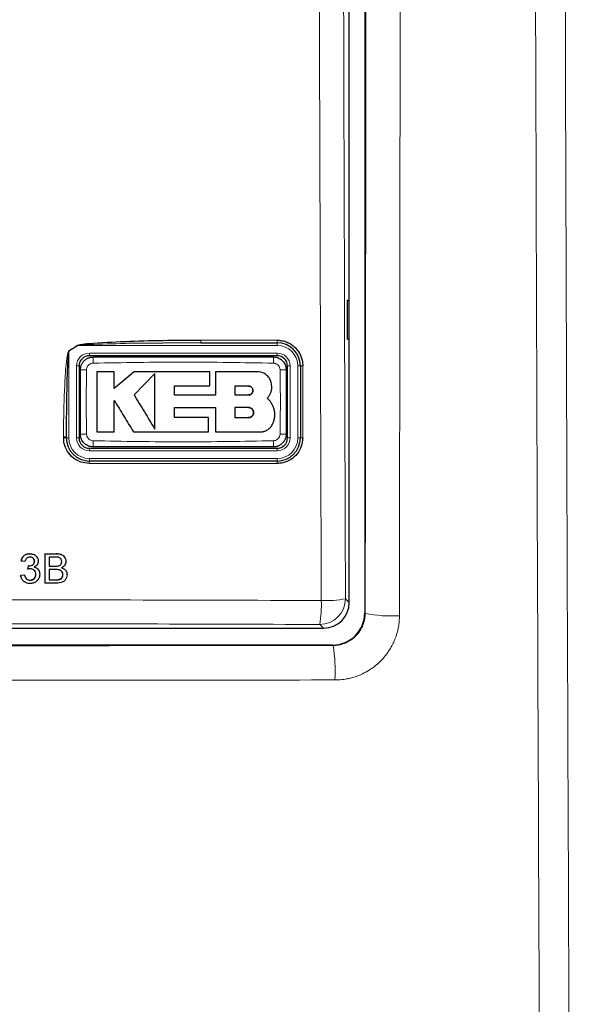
# Paper-space layout 'Blatt3' of a CAD drawing. Header units: millimetres. Extents: x 5 to 418, y 2 to 292.
# Tile 17 of 73: x 117 to 124, y 143 to 155. Entities that reach past the tile are written whole.
import ezdxf

# ---------------------------------------------------------------- set-up
doc = ezdxf.new("R2010")
doc.units = ezdxf.units.MM
doc.layers.add('SLD-0', color=7, linetype='Continuous')
doc.styles.add('SLDTEXTSTYLE0', font='TXT', dxfattribs={"width": 0.605})
doc.dimstyles.new('SLDDIMSTYLE2', dxfattribs={"dimtxt": 3.5, "dimasz": 3.302, "dimexe": 0, "dimexo": 0.0625, "dimgap": 0.875, "dimtad": 1, "dimdec": 1, "dimlfac": 6, "dimrnd": 1e-09, "dimzin": 12, "dimdsep": 46, "dimtxsty": 'SLDTEXTSTYLE0', "dimsah": 1, "dimcen": 0.09, "dimadec": 0, "dimazin": 3, "dimtfac": 1, "dimtofl": 0, "dimtmove": 0, "dimatfit": 3, "dimfxl": 1, "dimfrac": 2, "dimtolj": 1, "dimtzin": 12, "dimarcsym": 0})

# ---------------------------------------------------------------- blocks, each defined once
blk = doc.blocks.new('_D_22')
at = {"layer": 'SLD-0', "color": 7}
for p, q in [((128.84, 248.16), (145.317, 248.16)), ((144.317, 94.273), (144.317, 248.16)), ((115.48, 94.273), (145.317, 94.273))]:
    blk.add_line(p, q, dxfattribs=at)
for centre, start, end in [((141.631, 171.86), 63.4349, 116.5651), ((141.631, 170.572), 243.4349, 296.5651)]:
    blk.add_arc(centre, 6.006, start, end, dxfattribs=at)
for points in [[(144.317, 248.16), (143.809, 244.858), (144.825, 244.858)], [(144.317, 94.273), (144.825, 97.575), (143.809, 97.575)]]:
    blk.add_solid(points, dxfattribs=at)
at = {"layer": 'SLD-0', "color": 7, "insert": (139.805, 165.201), "char_height": 3.5, "attachment_point": 1, "rotation": 90, "style": 'SLDTEXTSTYLE0'}
blk.add_mtext('923,3', dxfattribs=at)

psp = doc.layouts.new('Blatt3')

# ---------------------------------------------------------------- linework, layer by layer
at = {"color": 7, "linetype": 'Continuous', "lineweight": 25}
for p, q in [((121.133, 182.303), (121.133, 147.5832)), ((120.9315, 147.7176), (120.9315, 170.3239)), ((120.9306, 151.6348), (120.9053, 151.6352)), ((120.9053, 151.6352), (120.9053, 151.1343)), ((120.9306, 151.1347), (120.9306, 151.6348)), ((119.0082, 151.0848), (118.0269, 151.0763)), ((119.0082, 151.0848), (119.9982, 151.0848)), ((120.9053, 151.1343), (120.9306, 151.1347)), ((119.9982, 150.9181), (117.5648, 150.9181)), ((117.4315, 150.7848), (117.4315, 149.8514)), ((120.1315, 149.8514), (120.1315, 150.7848)), ((120.2982, 150.7848), (120.2982, 149.8514)), ((117.887, 150.7104), (117.6615, 150.7104)), ((117.887, 150.4918), (117.887, 150.7104)), ((118.1435, 150.7104), (117.887, 150.4918)), ((119.1273, 150.7104), (118.1435, 150.7104)), ((118.4124, 150.686), (118.1435, 150.4094)), ((119.1273, 150.5253), (119.1273, 150.7104)), ((119.1985, 150.7104), (119.1985, 150.4071)), ((119.7407, 150.7104), (119.1985, 150.7104)), ((118.6676, 150.5253), (119.1273, 150.5253)), ((118.6676, 150.4071), (118.6676, 150.5253)), ((119.1985, 150.4071), (118.6676, 150.4071)), ((119.6269, 150.5238), (119.4485, 150.5238)), ((119.4485, 150.5238), (119.4485, 150.4094)), ((119.4485, 150.4094), (119.6269, 150.4094)), ((118.6677, 150.2457), (119.1985, 150.2457)), ((118.6677, 150.115), (118.6677, 150.2457)), ((119.1985, 150.2457), (119.1985, 149.9301)), ((119.4485, 150.2457), (119.4485, 150.115)), ((119.6269, 150.2457), (119.4485, 150.2457)), ((119.1088, 150.115), (118.6677, 150.115)), ((119.1088, 149.9301), (119.1088, 150.115)), ((119.4485, 150.115), (119.6269, 150.115)), ((117.6615, 149.9301), (117.8868, 149.9301)), ((118.135, 149.9301), (119.1088, 149.9301)), ((119.1985, 149.9301), (119.7804, 149.9301)), ((117.2648, 149.8514), (117.2648, 149.8629)), ((117.5648, 149.7181), (119.9982, 149.7181)), ((119.9982, 149.5514), (117.5648, 149.5514)), ((116.6811, 148.2525), (116.6805, 148.2536)), ((116.7302, 148.2476), (116.6811, 148.2525)), ((116.7934, 148.3506), (116.7928, 148.3516)), ((116.8484, 148.2304), (116.8524, 148.2528)), ((116.853, 148.2517), (116.8524, 148.2528)), ((116.8909, 148.2974), (116.8903, 148.2986)), ((116.9898, 147.9681), (116.9907, 148.3506)), ((116.9907, 148.3506), (116.9902, 148.3516)), ((116.9907, 148.3506), (117.1342, 148.3506)), ((117.0447, 148.3064), (117.0444, 148.1887)), ((117.1176, 148.3064), (117.0447, 148.3064)), ((117.2066, 148.2467), (117.206, 148.2478)), ((117.2492, 148.2964), (117.2486, 148.2977)), ((116.7688, 148.1495), (116.7682, 148.1506)), ((116.7688, 148.1495), (116.774, 148.1937)), ((116.774, 148.1937), (116.7734, 148.1947)), ((116.781, 148.1931), (116.7804, 148.1942)), ((116.9098, 148.1334), (116.9092, 148.1346)), ((117.0443, 148.1446), (117.044, 148.0122)), ((117.1287, 148.1446), (117.0443, 148.1446)), ((117.0444, 148.1887), (117.1233, 148.1887)), ((117.1694, 148.1933), (117.1688, 148.1944)), ((117.2646, 148.122), (117.2639, 148.1233)), ((116.6757, 148.0711), (116.6752, 148.0721)), ((116.6757, 148.0711), (116.7249, 148.076)), ((116.6887, 148.0247), (116.6894, 148.0235)), ((116.7249, 148.076), (116.7243, 148.077)), ((116.7965, 148.0073), (116.796, 148.0084)), ((116.8722, 148.0836), (116.8717, 148.0846)), ((117.044, 148.0122), (117.1346, 148.0122)), ((117.1674, 148.0141), (117.1668, 148.0151)), ((117.2209, 148.0784), (117.2203, 148.0795)), ((116.9898, 147.9681), (116.9893, 147.9692)), ((117.1336, 147.9681), (116.9898, 147.9681)), ((101.2644, 147.3848), (120.5986, 147.3848)), ((120.7164, 147.1666), (101.1799, 147.1666))]:
    psp.add_line(p, q, dxfattribs=at)
at = {"color": 7, "linetype": 'Continuous', "lineweight": 18}
for p, q in [((117.413, 151.0514), (117.2982, 150.9777)), ((117.4117, 151.0534), (117.413, 151.0514)), ((119.9982, 151.0514), (117.413, 151.0514)), ((119.0066, 151.1201), (119.9963, 151.1201)), ((119.9982, 151.0514), (119.9982, 151.0848)), ((117.2982, 150.9777), (117.2969, 150.9798)), ((117.2982, 150.9777), (117.2982, 149.8514)), ((117.5648, 150.9514), (119.9982, 150.9514)), ((117.5648, 150.9514), (117.5648, 150.9181)), ((119.9982, 150.9514), (119.9982, 150.9181)), ((117.3982, 149.8514), (117.3982, 150.7848)), ((117.3982, 150.7848), (117.4315, 150.7848)), ((120.1315, 150.7848), (120.1648, 150.7848)), ((120.1648, 150.7848), (120.1648, 149.8514)), ((120.2648, 150.7848), (120.2982, 150.7848)), ((120.2648, 149.8514), (120.2648, 150.7848)), ((117.2302, 149.8535), (117.2302, 149.865)), ((117.2982, 149.8514), (117.2648, 149.8514)), ((117.3982, 149.8514), (117.4315, 149.8514)), ((120.1315, 149.8514), (120.1648, 149.8514)), ((120.2648, 149.8514), (120.2982, 149.8514)), ((117.5648, 149.7181), (117.5648, 149.6848)), ((119.9982, 149.6848), (117.5648, 149.6848)), ((119.9982, 149.7181), (119.9982, 149.6848)), ((119.9963, 149.5202), (117.5635, 149.5202)), ((117.5648, 149.5848), (119.9982, 149.5848)), ((117.5648, 149.5848), (117.5648, 149.5514)), ((119.9982, 149.5848), (119.9982, 149.5514)), ((117.1342, 148.3506), (117.1336, 148.3517)), ((117.1233, 148.1887), (117.1228, 148.1898)), ((117.1346, 148.0122), (117.134, 148.0133)), ((120.8829, 147.7662), (120.9315, 147.7176)), ((121.133, 147.5832), (121.1392, 147.577)), ((120.5986, 147.3848), (120.5501, 147.4333)), ((120.7224, 147.1606), (120.7164, 147.1666))]:
    psp.add_line(p, q, dxfattribs=at)
for centre, radius, start, end in [((119.1912, 151.1109), 0.1848, 177.15423, 188.14169), ((120.161, 151.1109), 0.165, 176.81302, 189.1309), ((119.9982, 150.7848), 0.2667, 0, 90), ((117.5648, 150.7848), 0.1667, 90, 180), ((119.9982, 150.7848), 0.1667, 0, 90), ((118.6228, 150.8409), 1.0098, 176.56216, 181.10549), ((118.9407, 150.8409), 1.0093, 358.89403, 3.43939), ((120.3221, 150.6597), 0.1273, 86.60847, 100.82355), ((117.5088, 149.7707), 0.9659, 88.84251, 93.59694), ((120.0542, 149.7707), 0.966, 86.40337, 91.15738), ((117.5088, 150.8651), 0.9656, 266.40183, 271.15784), ((120.0542, 150.865), 0.9655, 268.842, 273.5986), ((117.2391, 149.7245), 0.1408, 79.45271, 93.60081), ((117.2391, 149.7131), 0.1407, 79.44904, 93.60204), ((117.5648, 149.8514), 0.2667, 180, 270), ((117.5648, 149.8514), 0.1667, 180, 270), ((118.6212, 149.7953), 1.0082, 178.89291, 183.443), ((118.9412, 149.7953), 1.0088, 356.55901, 1.10646), ((119.9982, 149.8514), 0.2667, 270, 0), ((119.9982, 149.8514), 0.1667, 270, 0), ((120.3221, 149.73), 0.1237, 86.51262, 101.13723), ((117.7533, 149.5277), 0.19, 172.81916, 182.25153), ((120.1359, 149.5277), 0.1397, 170.21, 183.05606), ((120.549, 147.7673), 0.3339, 270.1836, 359.8164), ((119.0975, 147.6805), 1.4734, 350.34001, 2.46103), ((120.6339, 149.0494), 1.3071, 267.18174, 280.98479), ((121.4717, 149.2018), 1.6585, 258.43519, 273.82818), ((118.7105, 146.826), 2.0396, 356.83308, 9.44176)]:
    psp.add_arc(centre, radius, start, end, dxfattribs=at)
at = {"color": 7, "linetype": 'Continuous', "lineweight": 25}
for centre, radius, start, end in [((119.9982, 150.7848), 0.3, 0, 90), ((117.5648, 150.7848), 0.1333, 90, 180), ((119.9982, 150.7848), 0.1333, 0, 90), ((117.5648, 149.8514), 0.3, 180, 270), ((117.5648, 149.8514), 0.1333, 180, 270), ((119.9982, 149.8514), 0.3, 270, 0), ((119.9982, 149.8514), 0.1333, 270, 0)]:
    psp.add_arc(centre, radius, start, end, dxfattribs=at)
for centre, major_axis, ratio, start_param, end_param in [((120.5977, 147.7185), (0.2363, -0.2363), 0.9972647, 5.4991567, 7.0672139), ((120.7162, 147.5834), (-0.2948, 0.2948), 0.9995737, 2.3563468, 3.9268385)]:
    psp.add_ellipse(centre, major_axis=major_axis, ratio=ratio, start_param=start_param, end_param=end_param, dxfattribs=at)
at = {"color": 7, "linetype": 'Continuous', "lineweight": 18}
for points, knots in [([(120.5696, 147.7438), (120.5688, 147.9655), (120.5649, 149.0741), (120.5494, 153.7316), (120.5312, 160.3837), (120.5217, 166.1525), (120.5181, 168.3671)], [0, 0, 0, 0, 0.0322876, 0.1614382, 0.6780666, 1, 1, 1, 1]), ([(120.8316, 168.3762), (120.8375, 164.9395), (120.8492, 158.0645), (120.8717, 151.1994), (120.8829, 147.7662)], [0, 0, 0, 0, 0.4998997, 1, 1, 1, 1]), ([(121.1392, 147.577), (121.1393, 147.6486), (121.1414, 149.381), (121.1454, 152.7756), (121.1505, 157.8601), (121.1548, 163.0448), (121.157, 166.568), (121.158, 168.3297)], [0, 0, 0, 0, 0.0103671, 0.2507247, 0.4911046, 0.7455391, 1, 1, 1, 1]), ([(121.6016, 168.3164), (121.5992, 164.7905), (121.5946, 157.862), (121.5864, 150.9443), (121.5824, 147.547)], [0, 0, 0, 0, 0.5088958, 1, 1, 1, 1]), ([(123.4389, 133.0419), (123.4298, 134.8243), (123.4037, 139.9237), (123.3686, 148.3543), (123.336, 158.3342), (123.3229, 164.9955), (123.3163, 168.3261)], [0, 0, 0, 0, 0.15190579, 0.43460374, 0.71730167, 1, 1, 1, 1]), ([(123.7012, 168.3394), (123.7078, 165.0115), (123.7209, 158.3555), (123.7536, 148.3836), (123.7887, 139.9598), (123.8148, 134.8644), (123.8239, 133.0834)], [0, 0, 0, 0, 0.2826981, 0.5653962, 0.8480943, 1, 1, 1, 1]), ([(117.2969, 150.9798), (117.3156, 150.9917), (117.354, 151.0161), (117.3921, 151.0408), (117.4117, 151.0534)], [0, 0, 0, 0, 0.4887733, 1, 1, 1, 1]), ([(118.0269, 151.0763), (117.8721, 151.0721), (117.6786, 151.0669), (117.4734, 151.0609), (117.4241, 151.0532), (117.413, 151.0514)], [0, 0, 0, 0, 0.7565323, 0.9451316, 1, 1, 1, 1]), ([(117.2302, 149.865), (117.2303, 149.9094), (117.2309, 150.1312), (117.2373, 150.4139), (117.2527, 150.6888), (117.2626, 150.8086), (117.2711, 150.8809), (117.2778, 150.9242), (117.2843, 150.9529), (117.2891, 150.97), (117.2949, 150.9784), (117.2965, 150.9795), (117.2969, 150.9798)], [0, 0, 0, 0, 0.1187958, 0.5940496, 0.7569485, 0.8560529, 0.9159262, 0.9518655, 0.9733043, 0.994839, 0.9987729, 1, 1, 1, 1]), ([(117.6132, 150.8214), (117.6038, 150.8203), (117.5849, 150.8181), (117.5597, 150.8033), (117.5405, 150.7819), (117.5301, 150.7583), (117.5288, 150.7427), (117.5283, 150.7365)], [0, 0, 0, 0, 0.21339586, 0.4285917, 0.64431876, 0.85926801, 1, 1, 1, 1]), ([(119.9498, 150.8214), (119.5604, 150.8281), (118.7816, 150.8416), (118.0027, 150.8281), (117.6132, 150.8214)], [0, 0, 0, 0, 0.4998954, 1, 1, 1, 1]), ([(120.0347, 150.7365), (120.0336, 150.7459), (120.0314, 150.7648), (120.0166, 150.79), (119.9952, 150.8091), (119.9716, 150.8196), (119.956, 150.8209), (119.9498, 150.8214)], [0, 0, 0, 0, 0.2138446, 0.4291993, 0.6449134, 0.8596426, 1, 1, 1, 1]), ([(120.3296, 150.7868), (120.3296, 150.7646), (120.3296, 150.6537), (120.3296, 150.3426), (120.3296, 150.0537), (120.3296, 149.8535)], [0, 0, 0, 0, 0.0712947, 0.3564733, 1, 1, 1, 1]), ([(117.5283, 150.7365), (117.5273, 150.6821), (117.5254, 150.5734), (117.5239, 150.4221), (117.5237, 150.2826), (117.5244, 150.155), (117.526, 150.0273), (117.5275, 149.9423), (117.5283, 149.8997)], [0, 0, 0, 0, 0.1949232, 0.3898627, 0.5423667, 0.6948853, 0.8474387, 1, 1, 1, 1]), ([(120.0347, 149.8997), (120.0357, 149.9541), (120.0376, 150.0628), (120.0391, 150.2141), (120.0393, 150.3535), (120.0386, 150.4812), (120.037, 150.6088), (120.0355, 150.6939), (120.0347, 150.7365)], [0, 0, 0, 0, 0.194924, 0.3898644, 0.542368, 0.6948862, 0.8474392, 1, 1, 1, 1]), ([(117.5283, 149.8997), (117.5294, 149.8903), (117.5316, 149.8713), (117.5464, 149.8462), (117.5678, 149.827), (117.5914, 149.8166), (117.607, 149.8153), (117.6132, 149.8148)], [0, 0, 0, 0, 0.2138472, 0.4292026, 0.6449166, 0.8596444, 1, 1, 1, 1]), ([(119.9498, 149.8148), (119.9592, 149.8159), (119.9781, 149.8181), (120.0033, 149.8328), (120.0224, 149.8542), (120.0329, 149.8779), (120.0342, 149.8935), (120.0347, 149.8997)], [0, 0, 0, 0, 0.21339466, 0.4285895, 0.64431547, 0.85926539, 1, 1, 1, 1]), ([(117.6132, 149.8148), (118.0025, 149.8081), (118.7814, 149.7946), (119.5603, 149.8081), (119.9498, 149.8148)], [0, 0, 0, 0, 0.4998954, 1, 1, 1, 1]), ([(101.2934, 147.7438), (101.5152, 147.7445), (102.6245, 147.7478), (104.6225, 147.7527), (107.2884, 147.7569), (109.9562, 147.7589), (112.6254, 147.7586), (115.2849, 147.756), (117.9335, 147.7513), (119.6908, 147.7463), (120.5696, 147.7438)], [0, 0, 0, 0, 0.0345653, 0.1728308, 0.3110963, 0.4493987, 0.587812, 0.7262622, 0.8631132, 1, 1, 1, 1]), ([(121.1392, 147.577), (121.1389, 147.5656), (121.1383, 147.5426), (121.1337, 147.508), (121.1264, 147.4734), (121.1161, 147.4397), (121.103, 147.4071), (121.0874, 147.3759), (121.069, 147.3457), (121.0482, 147.3173), (121.0251, 147.2908), (121.0001, 147.2665), (120.9728, 147.2441), (120.9342, 147.2175), (120.8925, 147.196), (120.8486, 147.1799), (120.811, 147.1696), (120.7688, 147.1622), (120.7379, 147.1611), (120.7224, 147.1606)], [0, 0, 0, 0, 0.052843, 0.1060512, 0.1604154, 0.2151814, 0.2680969, 0.321386, 0.3752556, 0.4299218, 0.4827018, 0.5358563, 0.5895916, 0.6441228, 0.7499218, 0.8036324, 0.8581334, 0.9286227, 1, 1, 1, 1]), ([(120.7469, 146.7133), (120.7623, 146.7136), (120.8087, 146.7144), (120.8704, 146.7216), (120.9373, 146.7348), (121.0114, 146.7547), (121.099, 146.7888), (121.1864, 146.8366), (121.2634, 146.8903), (121.3342, 146.952), (121.3903, 147.0142), (121.4377, 147.0773), (121.4751, 147.1367), (121.5095, 147.205), (121.5331, 147.2638), (121.5541, 147.3292), (121.5699, 147.3974), (121.5805, 147.4746), (121.5818, 147.5233), (121.5824, 147.547)], [0, 0, 0, 0, 0.0352981, 0.1062488, 0.1419315, 0.191551, 0.2817697, 0.3562605, 0.4191865, 0.4961735, 0.5707022, 0.6103214, 0.6768902, 0.7308867, 0.7853991, 0.8217055, 0.8882187, 0.9455139, 1, 1, 1, 1]), ([(120.5501, 147.4333), (119.7504, 147.4356), (117.3506, 147.4425), (113.3443, 147.4484), (109.3352, 147.4484), (105.3233, 147.444), (102.9174, 147.4376), (101.3129, 147.4333)], [0, 0, 0, 0, 0.1248227, 0.3745868, 0.6245602, 0.7496193, 1, 1, 1, 1]), ([(101.1739, 147.1606), (102.8012, 147.1591), (106.0571, 147.1563), (110.9467, 147.1552), (115.8378, 147.1563), (119.0937, 147.1591), (120.7224, 147.1606)], [0, 0, 0, 0, 0.2498913, 0.5, 0.7498913, 1, 1, 1, 1]), ([(120.7469, 146.7133), (119.1156, 146.7119), (115.8514, 146.7089), (111.0224, 146.7079), (106.1192, 146.7089), (102.855, 146.7118), (101.1494, 146.7133)], [0, 0, 0, 0, 0.2498914, 0.5000001, 0.7387425, 1, 1, 1, 1])]:
    psp.add_open_spline(points, degree=3, knots=knots, dxfattribs=at)
at = {"color": 7, "linetype": 'Continuous', "lineweight": 25}
for points, knots in [([(117.4117, 151.0534), (117.4227, 151.0569), (117.471, 151.0721), (117.6779, 151.0845), (118.1962, 151.1168), (118.6791, 151.1188), (119.0066, 151.1201)], [0, 0, 0, 0, 0.0217458, 0.0946594, 0.3858775, 1, 1, 1, 1]), ([(119.9963, 151.1201), (120.0148, 151.1192), (120.0524, 151.1174), (120.1068, 151.1028), (120.1586, 151.0798), (120.2053, 151.0485), (120.2465, 151.0094), (120.2802, 150.9643), (120.3062, 150.9137), (120.3211, 150.8661), (120.3284, 150.8233), (120.3292, 150.799), (120.3296, 150.7868)], [0, 0, 0, 0, 0.10592184, 0.21492334, 0.32084589, 0.42982817, 0.53597776, 0.64519825, 0.75147151, 0.86083258, 0.93000102, 1, 1, 1, 1]), ([(117.2982, 150.9777), (117.298, 150.9775), (117.2971, 150.9762), (117.2954, 150.971), (117.2936, 150.9623), (117.2913, 150.9469), (117.2887, 150.922), (117.2852, 150.8788), (117.281, 150.8064), (117.2761, 150.6866), (117.2708, 150.5003), (117.2669, 150.2621), (117.265, 150.0404), (117.2649, 149.9073), (117.2648, 149.8629)], [0, 0, 0, 0, 0.0008969, 0.0042174, 0.0144757, 0.0248219, 0.0459517, 0.081671, 0.1414493, 0.2406486, 0.4039379, 0.6423501, 0.8807866, 1, 1, 1, 1]), ([(117.4482, 150.7348), (117.4482, 150.7378), (117.4484, 150.747), (117.4498, 150.7593), (117.4521, 150.7711), (117.4548, 150.7819), (117.4591, 150.7948), (117.4655, 150.8094), (117.4721, 150.821), (117.4794, 150.8322), (117.4876, 150.8429), (117.4986, 150.8546), (117.5112, 150.8657), (117.5257, 150.876), (117.5421, 150.8851), (117.5572, 150.8914), (117.5739, 150.8966), (117.5923, 150.9005), (117.6073, 150.9011), (117.6148, 150.9014)], [0, 0, 0, 0, 0.0351356, 0.10570328, 0.14116448, 0.1723661, 0.23442421, 0.29553029, 0.35591236, 0.38697034, 0.44884704, 0.51001457, 0.5706565, 0.64146842, 0.71302645, 0.78534775, 0.82801303, 0.9137314, 1, 1, 1, 1]), ([(117.6148, 150.9014), (118.0038, 150.9014), (118.7816, 150.9014), (119.5594, 150.9014), (119.9482, 150.9014)], [0, 0, 0, 0, 0.5001048, 1, 1, 1, 1]), ([(119.9482, 150.9014), (119.9605, 150.9006), (119.9914, 150.8986), (120.0383, 150.8786), (120.0806, 150.8409), (120.1093, 150.7909), (120.113, 150.7535), (120.1148, 150.7348)], [0, 0, 0, 0, 0.14142387, 0.35606939, 0.57072032, 0.78536777, 1, 1, 1, 1]), ([(117.4482, 149.9014), (117.4482, 149.9861), (117.4482, 150.1556), (117.4482, 150.3792), (117.4482, 150.5723), (117.4482, 150.6806), (117.4482, 150.7348)], [0, 0, 0, 0, 0.3050151, 0.6100761, 0.8050333, 1, 1, 1, 1]), ([(117.6615, 150.7104), (117.6615, 150.6592), (117.6615, 150.5566), (117.6615, 150.3753), (117.6615, 150.1663), (117.6615, 150.0088), (117.6615, 149.9301)], [0, 0, 0, 0, 0.1971978, 0.3944445, 0.6970699, 1, 1, 1, 1]), ([(118.4124, 149.9675), (118.4124, 149.9929), (118.4124, 150.0436), (118.4124, 150.12), (118.4124, 150.1969), (118.4124, 150.2826), (118.4124, 150.3771), (118.4124, 150.4802), (118.4124, 150.5833), (118.4124, 150.6518), (118.4124, 150.686)], [0, 0, 0, 0, 0.1065261, 0.2131089, 0.319997, 0.427068, 0.569252, 0.7119716, 0.8558805, 1, 1, 1, 1]), ([(119.9279, 150.5232), (119.9259, 150.5442), (119.9218, 150.5863), (119.8895, 150.6424), (119.8421, 150.6847), (119.7894, 150.7072), (119.7546, 150.7095), (119.7407, 150.7104)], [0, 0, 0, 0, 0.2145095, 0.4290165, 0.6435823, 0.8581821, 1, 1, 1, 1]), ([(120.1148, 150.7348), (120.1148, 150.6924), (120.1148, 150.6077), (120.1148, 150.4806), (120.1148, 150.3535), (120.1148, 150.2146), (120.1148, 150.0639), (120.1148, 149.9556), (120.1148, 149.9014)], [0, 0, 0, 0, 0.15250502, 0.30501519, 0.45754245, 0.61007716, 0.80503387, 1, 1, 1, 1]), ([(118.1435, 150.4094), (118.1658, 150.3728), (118.2104, 150.2995), (118.2776, 150.189), (118.3451, 150.0781), (118.3899, 150.0044), (118.4124, 149.9675)], [0, 0, 0, 0, 0.2483719, 0.4973433, 0.7483519, 1, 1, 1, 1]), ([(119.6269, 150.4094), (119.6334, 150.4101), (119.6463, 150.4113), (119.6635, 150.4213), (119.6765, 150.4359), (119.6839, 150.4541), (119.6848, 150.4737), (119.6792, 150.4924), (119.6677, 150.5083), (119.6517, 150.5193), (119.6372, 150.5235), (119.6289, 150.5238), (119.6269, 150.5238)], [0, 0, 0, 0, 0.107912, 0.2158215, 0.3237606, 0.431549, 0.5390752, 0.6463231, 0.7533518, 0.8602722, 0.9672328, 1, 1, 1, 1]), ([(119.6269, 150.5238), (119.6334, 150.5232), (119.6462, 150.5219), (119.6633, 150.5121), (119.6763, 150.4976), (119.6838, 150.4795), (119.6849, 150.46), (119.6794, 150.4413), (119.6681, 150.4253), (119.6521, 150.4141), (119.6375, 150.4098), (119.629, 150.4095), (119.6269, 150.4094)], [0, 0, 0, 0, 0.1072013, 0.2144115, 0.3214264, 0.4283404, 0.5353131, 0.6424692, 0.7498884, 0.8575849, 0.9654849, 1, 1, 1, 1]), ([(119.8696, 150.3678), (119.8715, 150.3698), (119.8774, 150.3757), (119.8864, 150.3863), (119.8961, 150.4), (119.9034, 150.4121), (119.9103, 150.4257), (119.9166, 150.4405), (119.9224, 150.4591), (119.9256, 150.4744), (119.9276, 150.4895), (119.9288, 150.5048), (119.9282, 150.517), (119.9279, 150.5232)], [0, 0, 0, 0, 0.0484492, 0.14575854, 0.2438458, 0.34272258, 0.39239807, 0.51144472, 0.6252003, 0.73246957, 0.78479082, 0.89216033, 1, 1, 1, 1]), ([(117.8868, 150.3379), (117.9075, 150.304), (117.9487, 150.2362), (118.0108, 150.1342), (118.0729, 150.0321), (118.1143, 149.9641), (118.135, 149.9301)], [0, 0, 0, 0, 0.2491661, 0.4986248, 0.7491293, 1, 1, 1, 1]), ([(117.8868, 149.9301), (117.8868, 149.9639), (117.8868, 150.0317), (117.8868, 150.1336), (117.8868, 150.2357), (117.8868, 150.3038), (117.8868, 150.3379)], [0, 0, 0, 0, 0.2497001, 0.4994734, 0.7496285, 1, 1, 1, 1]), ([(119.9279, 150.2956), (119.9201, 150.3087), (119.9083, 150.3287), (119.8875, 150.352), (119.8756, 150.3625), (119.8696, 150.3678)], [0, 0, 0, 0, 0.4897366, 0.7435571, 1, 1, 1, 1]), ([(119.941, 150.0379), (119.944, 150.0447), (119.9502, 150.0585), (119.9573, 150.0802), (119.9627, 150.1026), (119.9657, 150.123), (119.9675, 150.1453), (119.9674, 150.1682), (119.9649, 150.1934), (119.9606, 150.216), (119.9529, 150.244), (119.9422, 150.2707), (119.9315, 150.2893), (119.9279, 150.2956)], [0, 0, 0, 0, 0.0838718, 0.1685272, 0.2542102, 0.3407076, 0.3983499, 0.5039491, 0.5949121, 0.6814146, 0.7602285, 0.9194483, 1, 1, 1, 1]), ([(119.6269, 150.115), (119.6306, 150.1151), (119.636, 150.1154), (119.6432, 150.117), (119.6485, 150.1186), (119.6536, 150.1206), (119.6585, 150.123), (119.6633, 150.1259), (119.6677, 150.1292), (119.6719, 150.1328), (119.6757, 150.1367), (119.6792, 150.141), (119.6824, 150.1455), (119.6851, 150.1503), (119.6874, 150.1553), (119.6893, 150.1605), (119.6907, 150.1658), (119.6921, 150.173), (119.6925, 150.1803), (119.692, 150.1877), (119.6911, 150.1931), (119.6898, 150.1984), (119.6881, 150.2037), (119.6852, 150.2104), (119.6814, 150.2167), (119.6769, 150.2226), (119.6719, 150.228), (119.6663, 150.2327), (119.6601, 150.2367), (119.6536, 150.2402), (119.6467, 150.2428), (119.6395, 150.2445), (119.6335, 150.2455), (119.6293, 150.2456), (119.6269, 150.2457)], [0, 0, 0, 0, 0.0528239, 0.0799255, 0.1072264, 0.1336659, 0.1602908, 0.1872031, 0.2145093, 0.2409026, 0.2674808, 0.2943454, 0.3216025, 0.3479948, 0.374572, 0.4013622, 0.4285914, 0.4549705, 0.5083346, 0.5355728, 0.5619906, 0.5885926, 0.6154794, 0.6427564, 0.6958476, 0.7227939, 0.7501309, 0.8033533, 0.8303664, 0.8577717, 0.9109065, 0.9381682, 0.9656301, 1, 1, 1, 1]), ([(119.6269, 150.2457), (119.6306, 150.2455), (119.6361, 150.2452), (119.6433, 150.2437), (119.6482, 150.2422), (119.6538, 150.24), (119.6604, 150.2367), (119.6683, 150.2312), (119.6747, 150.2252), (119.6794, 150.2195), (119.6825, 150.2149), (119.6852, 150.21), (119.6875, 150.205), (119.6894, 150.1998), (119.6913, 150.1927), (119.6923, 150.1854), (119.6923, 150.178), (119.6919, 150.1725), (119.691, 150.167), (119.6897, 150.1617), (119.6879, 150.1565), (119.6856, 150.1514), (119.683, 150.1466), (119.68, 150.142), (119.6766, 150.1377), (119.6728, 150.1336), (119.6673, 150.1287), (119.6613, 150.1245), (119.6548, 150.1211), (119.6497, 150.119), (119.6445, 150.1173), (119.6392, 150.1161), (119.6333, 150.1152), (119.6292, 150.115), (119.6269, 150.115)], [0, 0, 0, 0, 0.0531597, 0.0804354, 0.1079116, 0.1278359, 0.1680596, 0.215826, 0.2689821, 0.2962577, 0.3237348, 0.3502969, 0.3770454, 0.404083, 0.4315169, 0.4846531, 0.5116258, 0.5389938, 0.5654291, 0.5920499, 0.6189581, 0.64626, 0.6726489, 0.6992226, 0.7260826, 0.7533349, 0.7797032, 0.8330467, 0.8602756, 0.8866563, 0.9132211, 0.9400706, 0.9673099, 1, 1, 1, 1]), ([(119.7804, 149.9301), (119.7828, 149.9301), (119.7901, 149.9302), (119.8021, 149.9312), (119.8166, 149.9337), (119.8284, 149.9367), (119.843, 149.9415), (119.8598, 149.9487), (119.8765, 149.9588), (119.8905, 149.9692), (119.902, 149.9794), (119.9135, 149.9918), (119.9217, 150.0027), (119.9288, 150.0134), (119.935, 150.0243), (119.939, 150.0333), (119.941, 150.0379)], [0, 0, 0, 0, 0.0352081, 0.1059239, 0.1772064, 0.2490637, 0.2851648, 0.4019158, 0.51486, 0.5702083, 0.6567292, 0.7394025, 0.8173592, 0.8553822, 0.9275567, 1, 1, 1, 1]), ([(117.6148, 149.7348), (117.6025, 149.7356), (117.5715, 149.7376), (117.5247, 149.7576), (117.4824, 149.7953), (117.4537, 149.8452), (117.45, 149.8827), (117.4482, 149.9014)], [0, 0, 0, 0, 0.141424, 0.3560694, 0.5707203, 0.7853678, 1, 1, 1, 1]), ([(120.1148, 149.9014), (120.1148, 149.8984), (120.1146, 149.8891), (120.1132, 149.8769), (120.1109, 149.8651), (120.1082, 149.8542), (120.1039, 149.8414), (120.0974, 149.8267), (120.0909, 149.8151), (120.0836, 149.804), (120.0753, 149.7933), (120.0644, 149.7816), (120.0517, 149.7705), (120.0373, 149.7602), (120.0209, 149.7511), (120.0058, 149.7448), (119.9891, 149.7396), (119.9707, 149.7356), (119.9557, 149.735), (119.9482, 149.7348)], [0, 0, 0, 0, 0.0351357, 0.1057036, 0.1411649, 0.1723665, 0.2344246, 0.2955306, 0.3559127, 0.3869706, 0.4488473, 0.5100148, 0.5706567, 0.6414686, 0.7130266, 0.7853479, 0.8280131, 0.9137314, 1, 1, 1, 1]), ([(117.5635, 149.5202), (117.526, 149.5239), (117.451, 149.5313), (117.3511, 149.5888), (117.2757, 149.6734), (117.2359, 149.7672), (117.2318, 149.8291), (117.2302, 149.8535)], [0, 0, 0, 0, 0.2145899, 0.429169, 0.6441593, 0.8595151, 1, 1, 1, 1]), ([(120.3296, 149.8535), (120.3259, 149.8161), (120.3186, 149.7413), (120.2613, 149.6415), (120.177, 149.5662), (120.0832, 149.526), (120.0212, 149.5219), (119.9963, 149.5202)], [0, 0, 0, 0, 0.2145203, 0.4290546, 0.6431246, 0.8569356, 1, 1, 1, 1]), ([(119.9482, 149.7348), (119.5592, 149.7348), (118.7814, 149.7348), (118.0036, 149.7348), (117.6148, 149.7348)], [0, 0, 0, 0, 0.5001049, 1, 1, 1, 1]), ([(116.6805, 148.2536), (116.6843, 148.2685), (116.6919, 148.2982), (116.7209, 148.3313), (116.7567, 148.3492), (116.7807, 148.3509), (116.7928, 148.3517)], [0, 0, 0, 0, 0.2802532, 0.5595228, 0.7795924, 1, 1, 1, 1]), ([(116.6811, 148.2525), (116.6849, 148.2674), (116.6925, 148.2971), (116.7215, 148.3302), (116.7573, 148.3481), (116.7813, 148.3497), (116.7934, 148.3506)], [0, 0, 0, 0, 0.2802532, 0.5595228, 0.7795924, 1, 1, 1, 1]), ([(116.7948, 148.3064), (116.7857, 148.3056), (116.7677, 148.304), (116.7464, 148.2886), (116.7347, 148.2683), (116.7317, 148.2545), (116.7302, 148.2476)], [0, 0, 0, 0, 0.2800014, 0.5591308, 0.7793201, 1, 1, 1, 1]), ([(116.781, 148.1931), (116.7907, 148.194), (116.8101, 148.1957), (116.8352, 148.2079), (116.8512, 148.2286), (116.8524, 148.244), (116.853, 148.2517)], [0, 0, 0, 0, 0.2806803, 0.5609514, 0.7800568, 1, 1, 1, 1]), ([(116.7928, 148.3517), (116.8078, 148.3501), (116.8379, 148.3469), (116.8735, 148.3261), (116.885, 148.3054), (116.8891, 148.2979)], [0, 0, 0, 0, 0.3910109, 0.7813057, 1, 1, 1, 1]), ([(116.7934, 148.3506), (116.8086, 148.349), (116.8389, 148.346), (116.8758, 148.3224), (116.898, 148.2891), (116.9007, 148.2653), (116.9021, 148.2533)], [0, 0, 0, 0, 0.2801842, 0.5598553, 0.7799999, 1, 1, 1, 1]), ([(116.853, 148.2517), (116.852, 148.2601), (116.8502, 148.2769), (116.834, 148.2952), (116.8146, 148.3051), (116.8014, 148.306), (116.7948, 148.3064)], [0, 0, 0, 0, 0.27946, 0.5589523, 0.7792553, 1, 1, 1, 1]), ([(116.8524, 148.2528), (116.8523, 148.2618), (116.8522, 148.2712), (116.8465, 148.2779), (116.8461, 148.2784)], [0, 0, 0, 0, 0.9394832, 1, 1, 1, 1]), ([(116.9021, 148.2533), (116.9012, 148.2442), (116.8994, 148.226), (116.8827, 148.1967), (116.8622, 148.1848), (116.8497, 148.1775)], [0, 0, 0, 0, 0.2804963, 0.5610033, 1, 1, 1, 1]), ([(117.2066, 148.2467), (117.2055, 148.2571), (117.2038, 148.2727), (117.1921, 148.2902), (117.1662, 148.3083), (117.1392, 148.3073), (117.1176, 148.3064)], [0, 0, 0, 0, 0.2495123, 0.3750187, 0.5002443, 1, 1, 1, 1]), ([(117.1336, 148.3517), (117.1504, 148.3511), (117.184, 148.3498), (117.2278, 148.3307), (117.242, 148.3065), (117.2476, 148.297)], [0, 0, 0, 0, 0.37937305, 0.75576914, 1, 1, 1, 1]), ([(117.1342, 148.3506), (117.1512, 148.35), (117.185, 148.3489), (117.2292, 148.3279), (117.2554, 148.2912), (117.2589, 148.2647), (117.2606, 148.2514)], [0, 0, 0, 0, 0.2811161, 0.5600262, 0.7801115, 1, 1, 1, 1]), ([(117.1688, 148.1944), (117.1749, 148.1968), (117.1871, 148.2018), (117.2031, 148.2204), (117.2049, 148.2374), (117.206, 148.2478)], [0, 0, 0, 0, 0.28086946, 0.56106259, 1, 1, 1, 1]), ([(117.1694, 148.1933), (117.1755, 148.1957), (117.1877, 148.2007), (117.2037, 148.2192), (117.2055, 148.2363), (117.2066, 148.2467)], [0, 0, 0, 0, 0.2808695, 0.5610626, 1, 1, 1, 1]), ([(117.2606, 148.2514), (117.2595, 148.2415), (117.2573, 148.2218), (117.2387, 148.1902), (117.2165, 148.1771), (117.203, 148.1691)], [0, 0, 0, 0, 0.280336, 0.5608003, 1, 1, 1, 1]), ([(116.8006, 148.1547), (116.7945, 148.1543), (116.7838, 148.1535), (116.7734, 148.1507), (116.7688, 148.1495)], [0, 0, 0, 0, 0.5597721, 1, 1, 1, 1]), ([(116.7734, 148.1948), (116.7747, 148.1946), (116.777, 148.1944), (116.7794, 148.1943), (116.7804, 148.1942)], [0, 0, 0, 0, 0.5600031, 1, 1, 1, 1]), ([(116.774, 148.1937), (116.7753, 148.1935), (116.7776, 148.1933), (116.78, 148.1932), (116.781, 148.1931)], [0, 0, 0, 0, 0.5600031, 1, 1, 1, 1]), ([(116.8722, 148.0836), (116.8712, 148.0942), (116.869, 148.1154), (116.8498, 148.1393), (116.8256, 148.1529), (116.8089, 148.1541), (116.8006, 148.1547)], [0, 0, 0, 0, 0.27974674, 0.55917089, 0.77944362, 1, 1, 1, 1]), ([(116.8491, 148.1786), (116.8604, 148.1747), (116.8831, 148.167), (116.9032, 148.1484), (116.9081, 148.1358), (116.9086, 148.1345)], [0, 0, 0, 0, 0.4711431, 0.9415637, 1, 1, 1, 1]), ([(116.8497, 148.1775), (116.8612, 148.1737), (116.8843, 148.1661), (116.9078, 148.1406), (116.9198, 148.1116), (116.9208, 148.0927), (116.9213, 148.0832)], [0, 0, 0, 0, 0.27980724, 0.55918542, 0.77940815, 1, 1, 1, 1]), ([(117.1227, 148.1899), (117.1314, 148.1899), (117.1469, 148.1899), (117.1621, 148.193), (117.1688, 148.1944)], [0, 0, 0, 0, 0.560393, 1, 1, 1, 1]), ([(117.1233, 148.1887), (117.132, 148.1888), (117.1475, 148.1888), (117.1627, 148.1919), (117.1694, 148.1933)], [0, 0, 0, 0, 0.560393, 1, 1, 1, 1]), ([(117.2209, 148.0784), (117.2198, 148.0893), (117.218, 148.1058), (117.2056, 148.1239), (117.1796, 148.1443), (117.1513, 148.1445), (117.1287, 148.1446)], [0, 0, 0, 0, 0.2498018, 0.3755461, 0.5011539, 1, 1, 1, 1]), ([(117.2024, 148.1702), (117.2133, 148.1661), (117.2352, 148.1579), (117.256, 148.1392), (117.2618, 148.1257), (117.263, 148.1229)], [0, 0, 0, 0, 0.4430464, 0.8849027, 1, 1, 1, 1]), ([(117.203, 148.1691), (117.2141, 148.1651), (117.2363, 148.157), (117.2598, 148.133), (117.2731, 148.1054), (117.2743, 148.0869), (117.2749, 148.0777)], [0, 0, 0, 0, 0.2802111, 0.5596695, 0.7797087, 1, 1, 1, 1]), ([(117.2203, 148.0795), (117.2199, 148.0908), (117.2194, 148.1026), (117.2129, 148.1119), (117.2126, 148.1123)], [0, 0, 0, 0, 0.9548008, 1, 1, 1, 1]), ([(116.6898, 148.0255), (116.6878, 148.0284), (116.6785, 148.042), (116.6766, 148.0589), (116.6751, 148.0722)], [0, 0, 0, 0, 0.2122174, 1, 1, 1, 1]), ([(116.7947, 147.9632), (116.778, 147.9647), (116.7446, 147.9677), (116.7059, 147.9961), (116.6822, 148.0323), (116.6779, 148.0581), (116.6757, 148.0711)], [0, 0, 0, 0, 0.2799105, 0.5592491, 0.7794763, 1, 1, 1, 1]), ([(116.7249, 148.076), (116.7274, 148.0661), (116.7323, 148.0463), (116.7484, 148.0216), (116.7724, 148.0089), (116.7885, 148.0079), (116.7965, 148.0073)], [0, 0, 0, 0, 0.2808811, 0.5600727, 0.7796532, 1, 1, 1, 1]), ([(116.751, 148.023), (116.7578, 148.0186), (116.7715, 148.0097), (116.7878, 148.0088), (116.7959, 148.0084)], [0, 0, 0, 0, 0.499129, 1, 1, 1, 1]), ([(116.9213, 148.0832), (116.9191, 148.0649), (116.9145, 148.0285), (116.8795, 147.9888), (116.8377, 147.9663), (116.809, 147.9642), (116.7947, 147.9632)], [0, 0, 0, 0, 0.2794007, 0.5590642, 0.7793783, 1, 1, 1, 1]), ([(116.7959, 148.0084), (116.8073, 148.0095), (116.8299, 148.0116), (116.8553, 148.0324), (116.8696, 148.0581), (116.8709, 148.0758), (116.8716, 148.0847)], [0, 0, 0, 0, 0.2798831, 0.5589932, 0.779319, 1, 1, 1, 1]), ([(116.7965, 148.0073), (116.8079, 148.0084), (116.8305, 148.0105), (116.8559, 148.0313), (116.8702, 148.057), (116.8715, 148.0747), (116.8722, 148.0836)], [0, 0, 0, 0, 0.27988313, 0.55899319, 0.77931899, 1, 1, 1, 1]), ([(117.2749, 148.0777), (117.2737, 148.065), (117.2713, 148.0398), (117.2525, 148.0057), (117.2079, 147.9709), (117.1643, 147.9693), (117.1336, 147.9681)], [0, 0, 0, 0, 0.1871427, 0.3743187, 0.5607862, 1, 1, 1, 1]), ([(117.134, 148.0133), (117.1401, 148.0133), (117.1511, 148.0133), (117.162, 148.0146), (117.1668, 148.0152)], [0, 0, 0, 0, 0.5600993, 1, 1, 1, 1]), ([(117.1346, 148.0122), (117.1407, 148.0122), (117.1517, 148.0122), (117.1626, 148.0135), (117.1674, 148.0141)], [0, 0, 0, 0, 0.5600993, 1, 1, 1, 1]), ([(117.1668, 148.0152), (117.1752, 148.0172), (117.192, 148.0214), (117.2098, 148.0388), (117.219, 148.0593), (117.2199, 148.0728), (117.2203, 148.0795)], [0, 0, 0, 0, 0.2802899, 0.5590179, 0.7794024, 1, 1, 1, 1]), ([(117.1674, 148.0141), (117.1758, 148.0161), (117.1926, 148.0203), (117.2104, 148.0377), (117.2196, 148.0581), (117.2205, 148.0717), (117.2209, 148.0784)], [0, 0, 0, 0, 0.2802899, 0.5590179, 0.7794024, 1, 1, 1, 1])]:
    psp.add_open_spline(points, degree=3, knots=knots, dxfattribs=at)

# ---------------------------------------------------------------- dimensions: what is measured, and where the dimension line sits
at = {"layer": 'SLD-0', "color": 7}
dim = psp.add_linear_dim(base=(144.3165, 248.1598), p1=(115.4796, 94.2725), p2=(128.8398, 248.1598), angle=90, text='(<>)', dimstyle='SLDDIMSTYLE2', dxfattribs=at)
dim.commit()
dim.dimension.update_dxf_attribs({"geometry": '_D_22', "text_midpoint": (144.3165, 171.2161), "dimtype": 160})

doc.saveas('drawing.dxf')
